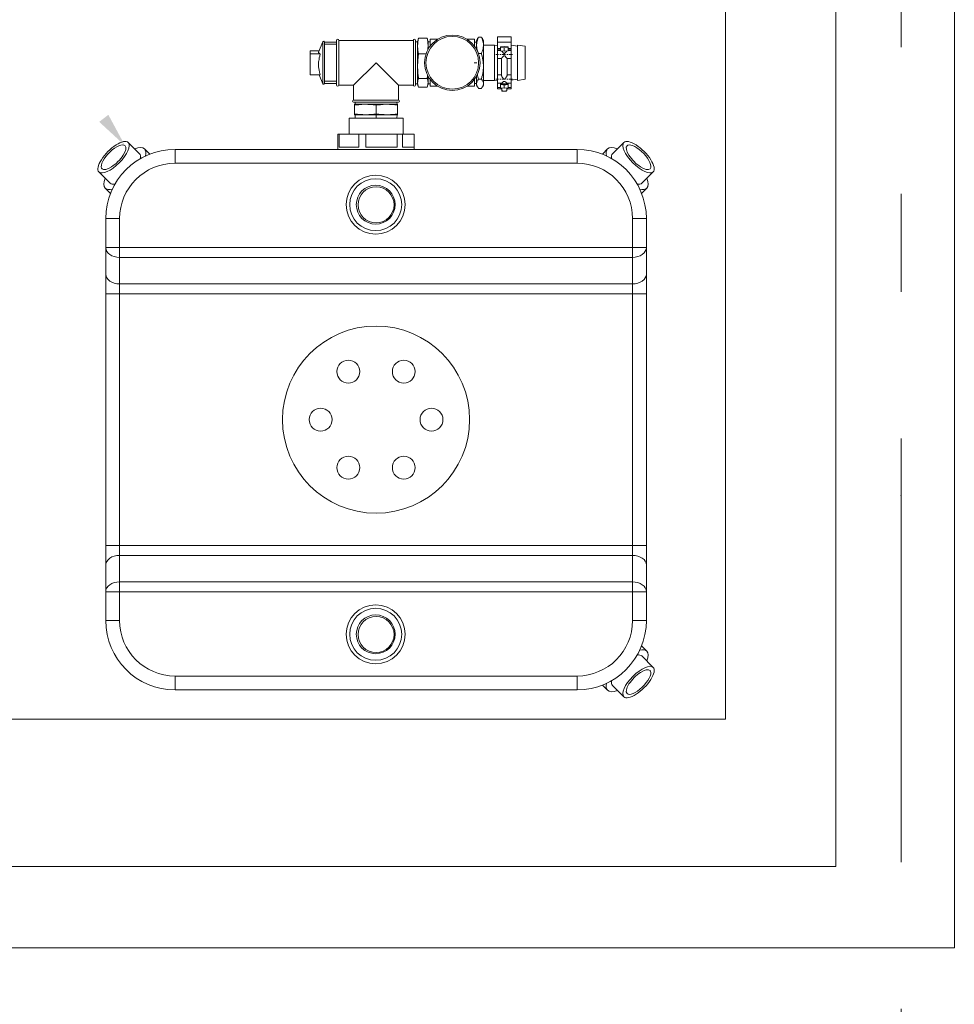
# Model space of a CAD drawing. Header units: millimetres. Extents: x -70269 to 35056, y -51814 to 48966.
# Tile 212 of 220: x -28812 to -27463, y 28129 to 29549. Entities that reach past the tile are written whole.
import ezdxf

# ---------------------------------------------------------------- set-up
doc = ezdxf.new("R2010")
doc.units = ezdxf.units.MM
for name, pattern in [('DASHDOT', [1, 0.5, -0.25, 0, -0.25]), ('Przerywana', [48, 24, -24]), ('Przerywana podwójnie', [109.361107, 52.916665, -21.166666, 14.111111, -21.166666])]:
    doc.linetypes.add(name, pattern=pattern)
for name, color, linetype, lineweight, true_color in [('00 - nowa technologia myjni_Nr_pióra__246', 7, 'Continuous', 20, 0x1db3b3), ('00 - nowa technologia myjni_Nr_pióra__95', 7, 'Continuous', 20, 0x7c7c7c), ('103-Z Zakres opracowania_Nr_pióra__95', 7, 'Continuous', 140, 0x7c7c7c), ('410-K Osie główne_Nr_pióra__95', 7, 'Continuous', 20, 0x7c7c7c), ('420-K Ściany_Nr_pióra__95', 7, 'Continuous', 20, 0x7c7c7c), ('Nowe_460 - Stropy_Nr_pióra__95', 7, 'Continuous', 13, 0x7c7c7c)]:
    doc.layers.add(name, color=color, linetype=linetype, lineweight=lineweight, true_color=true_color)
doc.layers.add('201-A Ppoż_Nr_pióra__31', color=1, linetype='Continuous', lineweight=30)
doc.layers.add('XREF', color=8, linetype='Continuous', lineweight=9)
doc.linetypes.add('PPOZ REI 60', pattern='A,0,[1,A.01 RZUT PARTERU1.Shx,S=1.984127,R=0,X=0,Y=0],-400,0', length=400)

# ---------------------------------------------------------------- blocks, each defined once
blk = doc.blocks.new('parter 2025.10.15')
at = {"layer": '00 - nowa technologia myjni_Nr_pióra__246', "linetype": 'Continuous', "lineweight": 5}
blk.add_hatch(color=8, dxfattribs=at).paths.add_polyline_path([(977.7, 2396.99), (976.38, 2395.97), (980.11, 2392.53)])
at = {"layer": '00 - nowa technologia myjni_Nr_pióra__95', "color": 8, "linetype": 'Continuous', "lineweight": 5}
for p, q in [((1008.03, 2406.04), (1008.63, 2407.53)), ((1008.63, 2407.53), (1008.63, 2401.65)), ((1008.86, 2407.48), (1008.86, 2401.7)), ((1010.62, 2407.48), (1008.86, 2407.48)), ((1008.99, 2407.18), (1010.62, 2407.18)), ((1010.62, 2407.34), (1010.62, 2407.73)), ((1010.62, 2401.27), (1010.62, 2407.34)), ((1010.94, 2407.34), (1010.94, 2407.73)), ((1010.94, 2407.73), (1016.32, 2407.73)), ((1010.94, 2401.27), (1010.94, 2407.34)), ((1016.32, 2407.73), (1021.7, 2407.73)), ((1021.7, 2407.34), (1021.7, 2407.73)), ((1021.7, 2401.27), (1021.7, 2407.34)), ((1022.02, 2407.34), (1022.02, 2407.73)), ((1022.02, 2407.52), (1022.32, 2407.53)), ((1022.02, 2401.27), (1022.02, 2407.34)), ((1022.32, 2407.6), (1022.38, 2407.82)), ((1022.32, 2406.91), (1022.32, 2407.6)), ((1022.45, 2408.04), (1023.69, 2408.04)), ((1023.82, 2407.6), (1023.76, 2407.82)), ((1023.82, 2406.91), (1023.82, 2407.6)), ((1024.12, 2407.52), (1023.82, 2407.53)), ((1024.12, 2407.9), (1024.12, 2406.9)), ((1025.21, 2407.9), (1024.12, 2407.9)), ((1030.52, 2407.9), (1029.43, 2407.9)), ((1030.52, 2407.9), (1030.52, 2406.9)), ((1030.82, 2407.48), (1030.52, 2407.48)), ((1030.82, 2407.73), (1030.96, 2407.98)), ((1030.82, 2407.73), (1030.82, 2406.44)), ((1031.12, 2408.21), (1031.52, 2408.21)), ((1031.82, 2407.73), (1031.67, 2407.98)), ((1031.82, 2407.73), (1031.82, 2405.59)), ((1033.42, 2407.05), (1031.82, 2407.05)), ((1033.42, 2407.05), (1033.42, 2405.36)), ((1033.82, 2406.99), (1033.42, 2407.05)), ((1033.82, 2408.25), (1033.82, 2407.47)), ((1035.82, 2408.25), (1033.82, 2408.25)), ((1035.82, 2407.47), (1033.82, 2407.47)), ((1033.82, 2407.47), (1033.82, 2406.56)), ((1035.82, 2408.25), (1035.82, 2407.42)), ((1035.82, 2407.47), (1035.82, 2406.56)), ((1036.72, 2406.9), (1035.82, 2407.02)), ((1036.72, 2407.05), (1036.72, 2405.36)), ((1037.82, 2406.9), (1036.72, 2407.05)), ((1006.82, 2405.77), (1006.82, 2406.24)), ((1008.11, 2406.24), (1006.82, 2406.24)), ((1006.82, 2402.76), (1006.82, 2405.77)), ((1008.28, 2405.77), (1006.82, 2405.77)), ((1022.32, 2404.02), (1022.32, 2406.91)), ((1022.45, 2405.79), (1023.53, 2405.79)), ((1023.82, 2406.44), (1023.82, 2406.91)), ((1031.1, 2405.8), (1031.12, 2405.85)), ((1031.12, 2405.85), (1031.52, 2405.85)), ((1031.82, 2405.59), (1031.82, 2401.27)), ((1034.27, 2406.56), (1033.82, 2406.56)), ((1033.82, 2406.56), (1033.82, 2406.38)), ((1033.82, 2406.29), (1033.82, 2406.38)), ((1034.27, 2406.38), (1033.82, 2406.38)), ((1034.27, 2406.29), (1033.82, 2406.29)), ((1033.82, 2406.29), (1033.82, 2405.09)), ((1034.82, 2406.85), (1034.27, 2406.8)), ((1034.27, 2406.8), (1034.27, 2406.7)), ((1034.27, 2406.21), (1034.27, 2406.7)), ((1034.27, 2406.7), (1034.82, 2406.65)), ((1034.27, 2406.21), (1034.82, 2406.16)), ((1035.37, 2406.8), (1034.82, 2406.85)), ((1034.82, 2406.65), (1035.37, 2406.7)), ((1034.82, 2406.16), (1034.82, 2406.65)), ((1034.82, 2406.16), (1035.37, 2406.21)), ((1035.37, 2406.7), (1035.37, 2406.8)), ((1035.37, 2406.21), (1035.37, 2406.7)), ((1035.82, 2406.56), (1035.37, 2406.56)), ((1035.82, 2406.38), (1035.37, 2406.38)), ((1035.82, 2406.29), (1035.37, 2406.29)), ((1035.82, 2406.56), (1035.82, 2406.38)), ((1035.82, 2406.29), (1035.82, 2406.38)), ((1035.82, 2406.29), (1035.82, 2405.09)), ((1037.82, 2406.9), (1037.82, 2405.31)), ((1016.32, 2404.5), (1013.09, 2401.27)), ((1016.32, 2404.5), (1017.87, 2402.95)), ((1033.42, 2405.36), (1033.42, 2401.95)), ((1033.82, 2405.09), (1033.82, 2402.74)), ((1034.42, 2405.09), (1033.82, 2405.09)), ((1034.42, 2402.66), (1034.42, 2405.1)), ((1034.74, 2405.5), (1034.9, 2405.5)), ((1035.22, 2402.66), (1035.22, 2405.1)), ((1035.82, 2405.09), (1035.22, 2405.09)), ((1035.82, 2405.09), (1035.82, 2402.73)), ((1036.72, 2405.36), (1036.72, 2401.95)), ((1037.82, 2405.31), (1037.82, 2402.11)), ((1008.28, 2402.76), (1006.82, 2402.76)), ((1008.11, 2402.76), (1008.63, 2401.47)), ((1017.87, 2402.95), (1019.55, 2401.27)), ((1022.32, 2402.61), (1022.32, 2404.02)), ((1008.63, 2401.65), (1008.63, 2401.47)), ((1008.86, 2401.7), (1008.86, 2401.52)), ((1010.62, 2401.52), (1008.86, 2401.52)), ((1008.99, 2401.82), (1010.62, 2401.82)), ((1022.02, 2401.48), (1022.32, 2401.47)), ((1022.32, 2401.61), (1022.32, 2402.61)), ((1022.32, 2401.4), (1022.32, 2401.61)), ((1022.32, 2401.4), (1022.38, 2401.18)), ((1022.43, 2402.35), (1022.45, 2402.25)), ((1022.45, 2402.25), (1023.69, 2402.25)), ((1023.7, 2402.35), (1023.69, 2402.25)), ((1023.82, 2401.4), (1023.76, 2401.18)), ((1023.82, 2401.61), (1023.82, 2402.56)), ((1023.82, 2401.4), (1023.82, 2401.61)), ((1024.12, 2401.48), (1023.82, 2401.47)), ((1024.12, 2402.1), (1024.12, 2401.1)), ((1030.52, 2402.1), (1030.52, 2401.1)), ((1030.82, 2401.52), (1030.52, 2401.52)), ((1030.82, 2402.56), (1030.82, 2401.27)), ((1031.12, 2402.15), (1031.52, 2402.15)), ((1033.42, 2401.95), (1031.82, 2401.95)), ((1033.82, 2402.01), (1033.42, 2401.95)), ((1033.82, 2402.74), (1033.82, 2401.54)), ((1034.42, 2402.74), (1033.82, 2402.74)), ((1033.82, 2401.54), (1033.82, 2400.93)), ((1034.47, 2401.54), (1033.82, 2401.54)), ((1034.27, 2401.51), (1034.27, 2401.41)), ((1034.27, 2401.36), (1034.27, 2401.41)), ((1034.54, 2401.34), (1034.27, 2401.36)), ((1034.27, 2400.87), (1034.27, 2401.36)), ((1034.47, 2401.55), (1034.47, 2401.51)), ((1034.82, 2401.32), (1034.54, 2401.34)), ((1035.09, 2401.34), (1034.82, 2401.32)), ((1035.37, 2401.36), (1035.09, 2401.34)), ((1035.17, 2401.55), (1035.17, 2401.51)), ((1035.82, 2401.54), (1035.17, 2401.54)), ((1035.82, 2402.74), (1035.22, 2402.74)), ((1035.37, 2401.51), (1035.37, 2401.41)), ((1035.37, 2401.46), (1035.37, 2401.41)), ((1035.37, 2401.41), (1035.37, 2401.36)), ((1035.37, 2400.87), (1035.37, 2401.36)), ((1035.82, 2402.74), (1035.82, 2401.54)), ((1036.72, 2402.11), (1035.82, 2401.98)), ((1035.82, 2401.54), (1035.82, 2400.93)), ((1037.82, 2402.11), (1036.72, 2401.95)), ((1010.94, 2401.27), (1013.09, 2401.27)), ((1013.09, 2399.12), (1013.09, 2401.27)), ((1019.55, 2399.12), (1019.55, 2401.27)), ((1019.55, 2401.27), (1021.7, 2401.27)), ((1022.45, 2400.96), (1023.69, 2400.96)), ((1025.21, 2401.1), (1024.12, 2401.1)), ((1030.52, 2401.1), (1029.43, 2401.1)), ((1030.82, 2401.27), (1030.96, 2401.02)), ((1031.12, 2400.79), (1031.52, 2400.79)), ((1031.82, 2401.27), (1031.67, 2401.02)), ((1033.82, 2400.93), (1033.82, 2400.75)), ((1033.82, 2400.93), (1034.27, 2400.93)), ((1034.47, 2400.75), (1033.82, 2400.75)), ((1034.82, 2400.82), (1034.27, 2400.87)), ((1034.47, 2400.85), (1034.47, 2400.47)), ((1034.52, 2400.42), (1034.47, 2400.47)), ((1034.82, 2400.82), (1034.82, 2401.32)), ((1035.37, 2400.87), (1034.82, 2400.82)), ((1035.12, 2400.42), (1035.16, 2400.47)), ((1035.17, 2400.85), (1035.17, 2400.47)), ((1035.82, 2400.75), (1035.17, 2400.75)), ((1035.37, 2400.93), (1035.82, 2400.93)), ((1035.82, 2400.93), (1035.82, 2400.75)), ((1017.87, 2399.12), (1013.09, 2399.12)), ((1017.87, 2398.8), (1013.09, 2398.8)), ((1013.6, 2398.5), (1013.22, 2398.5)), ((1013.22, 2398.38), (1013.22, 2398.5)), ((1013.3, 2398.8), (1013.29, 2398.5)), ((1014.77, 2398.5), (1013.6, 2398.5)), ((1017.87, 2398.5), (1014.77, 2398.5)), ((1019.55, 2399.12), (1017.87, 2399.12)), ((1019.55, 2398.8), (1017.87, 2398.8)), ((1019.42, 2398.5), (1017.87, 2398.5)), ((1019.34, 2398.8), (1019.35, 2398.5)), ((1019.42, 2398.5), (1019.42, 2398.37)), ((1013.22, 2398.38), (1013.22, 2398.37)), ((1013.22, 2397.13), (1013.22, 2398.37)), ((1013.22, 2397.12), (1013.22, 2397.13)), ((1013.22, 2397), (1013.22, 2397.12)), ((1016.32, 2397.13), (1016.32, 2398.37)), ((1019.42, 2397.13), (1019.42, 2398.37)), ((1019.42, 2397.13), (1019.42, 2397)), ((1012.42, 2396.5), (1016.92, 2396.5)), ((1012.42, 2396.5), (1012.42, 2394.2)), ((1013.6, 2397), (1013.22, 2397)), ((1013.31, 2396.5), (1013.29, 2397)), ((1014.77, 2397), (1013.6, 2397)), ((1017.87, 2397), (1014.77, 2397)), ((1016.92, 2396.5), (1020.22, 2396.5)), ((1019.42, 2397), (1017.87, 2397)), ((1019.33, 2396.5), (1019.35, 2397)), ((1020.22, 2396.5), (1020.22, 2394.2)), ((982.21, 2391.36), (980.57, 2392.99)), ((1010.83, 2394.2), (1010.99, 2394.2)), ((1010.83, 2392.3), (1010.83, 2394.2)), ((1013.86, 2394.2), (1010.99, 2394.2)), ((1010.99, 2392.3), (1010.99, 2394.2)), ((1013.86, 2394.2), (1014.83, 2394.2)), ((1013.86, 2392.3), (1013.86, 2394.2)), ((1014.83, 2394.2), (1019.35, 2394.2)), ((1014.83, 2392.3), (1014.83, 2394.2)), ((1019.35, 2394.2), (1020.16, 2394.2)), ((1019.35, 2392.3), (1019.35, 2394.2)), ((1020.16, 2394.2), (1021.81, 2394.2)), ((1020.16, 2392.3), (1020.16, 2394.2)), ((1021.81, 2392.3), (1021.81, 2394.2)), ((1050.43, 2391.36), (1052.07, 2392.99)), ((983.67, 2391.31), (982.91, 2392.06)), ((987.32, 2390), (987.32, 2392)), ((987.32, 2392), (1045.32, 2392)), ((1010.83, 2392.3), (1010.82, 2392.3)), ((1010.82, 2392.3), (1010.82, 2392)), ((1013.86, 2392.3), (1010.99, 2392.3)), ((1017.17, 2392.3), (1014.83, 2392.3)), ((1019.35, 2392.3), (1017.17, 2392.3)), ((1021.82, 2392.3), (1020.16, 2392.3)), ((1021.82, 2392.3), (1021.82, 2392)), ((1045.32, 2390), (1045.32, 2392)), ((1048.97, 2391.31), (1049.73, 2392.06)), ((987.32, 2390), (1045.32, 2390)), ((977.96, 2387.11), (976.33, 2388.75)), ((1054.68, 2387.11), (1056.31, 2388.75)), ((978.01, 2385.65), (977.26, 2386.41)), ((1054.49, 2385.99), (1054.49, 2385.99)), ((1054.63, 2385.65), (1055.38, 2386.41)), ((979.32, 2382), (977.32, 2382)), ((977.32, 2377.83), (977.32, 2382)), ((979.32, 2377.83), (979.32, 2382)), ((1053.32, 2382), (1053.32, 2377.83)), ((1053.32, 2382), (1055.32, 2382)), ((1055.32, 2382), (1055.32, 2377.83)), ((1055.32, 2382), (1055.32, 2324)), ((1055.32, 2382), (1055.32, 2324)), ((1055.32, 2382), (1055.32, 2324)), ((1055.32, 2382), (1055.32, 2324)), ((979.32, 2377.83), (977.32, 2377.83)), ((977.32, 2374), (977.32, 2377.83)), ((979.32, 2377.83), (1053.32, 2377.83)), ((979.32, 2376.41), (979.32, 2377.83)), ((1053.32, 2376.41), (1053.32, 2377.83)), ((1053.32, 2377.83), (1055.32, 2377.83)), ((1055.32, 2377.83), (1055.32, 2377.83)), ((1055.32, 2377.83), (1055.32, 2374)), ((979.32, 2376.41), (1053.32, 2376.41)), ((979.32, 2372.59), (979.32, 2376.41)), ((1053.32, 2376.41), (1053.32, 2372.59)), ((977.32, 2374), (977.32, 2371.17)), ((1055.32, 2371.17), (1055.32, 2374)), ((979.32, 2372.59), (1053.32, 2372.59)), ((979.32, 2372.59), (979.32, 2371.17)), ((1053.32, 2371.17), (1053.32, 2372.59)), ((977.32, 2334.83), (977.32, 2371.17)), ((979.32, 2371.17), (977.32, 2371.17)), ((979.32, 2371.17), (1053.32, 2371.17)), ((979.32, 2334.83), (979.32, 2371.17)), ((1053.32, 2371.17), (1053.32, 2334.83)), ((1053.32, 2371.17), (1055.32, 2371.17)), ((1055.32, 2371.17), (1055.32, 2334.83)), ((977.32, 2334.83), (977.32, 2332)), ((979.32, 2334.83), (977.32, 2334.83)), ((979.32, 2334.83), (1053.32, 2334.83)), ((979.32, 2334.83), (979.32, 2333.41)), ((1053.32, 2333.41), (1053.32, 2334.83)), ((1053.32, 2334.83), (1055.32, 2334.83)), ((1055.32, 2332), (1055.32, 2334.83)), ((979.32, 2333.41), (1053.32, 2333.41)), ((979.32, 2329.59), (979.32, 2333.41)), ((1053.32, 2333.41), (1053.32, 2329.59)), ((977.32, 2328.17), (977.32, 2332)), ((1055.32, 2332), (1055.32, 2328.17)), ((979.32, 2328.17), (979.32, 2329.59)), ((979.32, 2329.59), (1053.32, 2329.59)), ((1053.32, 2328.17), (1053.32, 2329.59)), ((977.32, 2324), (977.32, 2328.17)), ((979.32, 2328.17), (977.32, 2328.17)), ((979.32, 2328.17), (1053.32, 2328.17)), ((979.32, 2324), (979.32, 2328.17)), ((1053.32, 2328.17), (1053.32, 2324)), ((1053.32, 2328.17), (1055.32, 2328.17)), ((1055.32, 2328.17), (1055.32, 2324)), ((1055.32, 2328.17), (1055.32, 2328.17)), ((979.32, 2324), (977.32, 2324)), ((1053.32, 2324), (1055.32, 2324)), ((1054.63, 2320.35), (1055.38, 2319.59)), ((1054.68, 2318.89), (1056.31, 2317.25)), ((1045.32, 2316), (987.32, 2316)), ((987.32, 2316), (987.32, 2314)), ((1045.32, 2316), (1045.32, 2314)), ((1048.97, 2314.69), (1049.73, 2313.94)), ((1045.32, 2314), (987.32, 2314)), ((1045.32, 2314), (987.32, 2314)), ((1045.32, 2314), (987.32, 2314)), ((1045.32, 2314), (987.32, 2314)), ((1045.32, 2314), (987.32, 2314)), ((1050.43, 2314.64), (1052.07, 2313.01))]:
    blk.add_line(p, q, dxfattribs=at)
at = {"layer": '00 - nowa technologia myjni_Nr_pióra__95', "color": 8, "linetype": 'DASHDOT', "lineweight": 5}
for p, q in [((1036.02, 2405.69), (1033.62, 2405.69)), ((1030.85, 2404.5), (1030.49, 2404.5)), ((1036.02, 2402.14), (1033.62, 2402.14)), ((1016.32, 2396.44), (1016.32, 2397.19))]:
    blk.add_line(p, q, dxfattribs=at)
at = {"layer": '00 - nowa technologia myjni_Nr_pióra__95', "color": 8, "linetype": 'Continuous', "lineweight": 5}
for points in [[(1022.45, 2408.04), (1022.39, 2407.74), (1022.35, 2407.47), (1022.34, 2407.32), (1022.33, 2407.19), (1022.32, 2407.05), (1022.32, 2406.91)], [(1023.82, 2406.91), (1023.82, 2407.02), (1023.8, 2407.29), (1023.77, 2407.57), (1023.74, 2407.8), (1023.69, 2408.04)], [(1031.12, 2405.85), (1031.04, 2406.03), (1030.98, 2406.2), (1030.93, 2406.36), (1030.88, 2406.56), (1030.85, 2406.75), (1030.83, 2406.94), (1030.83, 2407.1), (1030.84, 2407.27), (1030.86, 2407.43), (1030.9, 2407.6), (1030.95, 2407.78), (1031.02, 2407.97), (1031.1, 2408.17), (1031.12, 2408.21)], [(1031.12, 2408.21), (1031.03, 2408.09), (1030.96, 2407.98)], [(1031.52, 2405.85), (1031.59, 2406.03), (1031.66, 2406.2), (1031.71, 2406.36), (1031.76, 2406.56), (1031.79, 2406.75), (1031.81, 2406.94), (1031.81, 2407.1), (1031.8, 2407.27), (1031.77, 2407.43), (1031.74, 2407.6), (1031.69, 2407.78), (1031.62, 2407.97), (1031.54, 2408.17), (1031.52, 2408.21)], [(1031.52, 2408.21), (1031.6, 2408.09), (1031.67, 2407.98)], [(1008.28, 2405.77), (1008.17, 2405.83), (1008.1, 2405.88), (1008.06, 2405.92), (1008.04, 2405.95), (1008.02, 2405.98), (1008.02, 2406.01)], [(1008.02, 2404.27), (1008.02, 2404.44), (1008.04, 2404.62), (1008.06, 2404.8), (1008.09, 2404.98), (1008.13, 2405.19), (1008.19, 2405.46), (1008.28, 2405.77)], [(1022.32, 2406.91), (1022.32, 2406.8), (1022.33, 2406.54), (1022.37, 2406.25), (1022.4, 2406.03), (1022.45, 2405.79)], [(1022.45, 2405.79), (1022.39, 2405.32), (1022.35, 2404.89), (1022.34, 2404.67), (1022.33, 2404.45), (1022.32, 2404.24), (1022.32, 2404.02)], [(1031.55, 2405.75), (1031.62, 2405.46), (1031.69, 2405.17), (1031.74, 2404.9), (1031.77, 2404.66), (1031.79, 2404.43), (1031.81, 2404.2), (1031.81, 2403.97), (1031.8, 2403.74), (1031.79, 2403.5), (1031.76, 2403.25), (1031.72, 2403), (1031.67, 2402.73), (1031.6, 2402.45), (1031.52, 2402.15)], [(1034.47, 2406.19), (1034.48, 2406.16), (1034.5, 2406.13), (1034.54, 2406.06), (1034.59, 2406), (1034.62, 2405.96), (1034.66, 2405.92), (1034.71, 2405.88), (1034.73, 2405.87), (1034.76, 2405.86), (1034.79, 2405.85), (1034.82, 2405.85)], [(1035.16, 2406.19), (1035.15, 2406.16), (1035.14, 2406.13), (1035.1, 2406.06), (1035.05, 2406), (1035.01, 2405.96), (1034.97, 2405.92), (1034.93, 2405.88), (1034.9, 2405.87), (1034.88, 2405.86), (1034.85, 2405.85), (1034.82, 2405.85)], [(1008.28, 2402.76), (1008.22, 2402.96), (1008.17, 2403.14), (1008.1, 2403.45), (1008.06, 2403.69), (1008.04, 2403.91), (1008.02, 2404.09), (1008.02, 2404.27)], [(1034.74, 2405.5), (1034.53, 2405.25), (1034.46, 2405.18), (1034.44, 2405.14), (1034.42, 2405.12), (1034.42, 2405.1)], [(1034.9, 2405.5), (1035.11, 2405.25), (1035.18, 2405.18), (1035.2, 2405.14), (1035.22, 2405.12), (1035.22, 2405.1)], [(1022.32, 2404.02), (1022.32, 2403.85), (1022.33, 2403.43), (1022.37, 2402.98), (1022.4, 2402.68), (1022.43, 2402.35)], [(1022.45, 2402.25), (1022.39, 2402.08), (1022.35, 2401.93), (1022.33, 2401.76), (1022.32, 2401.61)], [(1022.32, 2401.61), (1022.32, 2401.55), (1022.33, 2401.39), (1022.37, 2401.23), (1022.38, 2401.18)], [(1023.82, 2401.61), (1023.82, 2401.67), (1023.8, 2401.83), (1023.77, 2401.99), (1023.74, 2402.12), (1023.69, 2402.25)], [(1023.76, 2401.18), (1023.79, 2401.29), (1023.81, 2401.45), (1023.82, 2401.61)], [(1030.96, 2401.02), (1030.93, 2401.08), (1030.88, 2401.2), (1030.85, 2401.31), (1030.83, 2401.41), (1030.83, 2401.51), (1030.84, 2401.6), (1030.86, 2401.7), (1030.9, 2401.8), (1030.95, 2401.9), (1031.02, 2402.01), (1031.12, 2402.15)], [(1031.67, 2401.02), (1031.71, 2401.08), (1031.76, 2401.2), (1031.79, 2401.31), (1031.81, 2401.41), (1031.81, 2401.51), (1031.8, 2401.6), (1031.77, 2401.7), (1031.74, 2401.8), (1031.69, 2401.9), (1031.62, 2402.01), (1031.52, 2402.15)], [(1034.74, 2402.14), (1034.66, 2402.24), (1034.59, 2402.33), (1034.53, 2402.43), (1034.47, 2402.52), (1034.45, 2402.57), (1034.43, 2402.6), (1034.42, 2402.63), (1034.42, 2402.66)], [(1034.82, 2401.81), (1034.79, 2401.81), (1034.76, 2401.8), (1034.73, 2401.79), (1034.7, 2401.78), (1034.67, 2401.75), (1034.61, 2401.71), (1034.55, 2401.65), (1034.51, 2401.61), (1034.48, 2401.57), (1034.47, 2401.55), (1034.47, 2401.55)], [(1034.82, 2401.81), (1034.85, 2401.81), (1034.88, 2401.8), (1034.91, 2401.79), (1034.94, 2401.78), (1034.97, 2401.75), (1035.03, 2401.71), (1035.08, 2401.65), (1035.13, 2401.61), (1035.16, 2401.57), (1035.17, 2401.55), (1035.17, 2401.55)], [(1034.9, 2402.14), (1034.97, 2402.24), (1035.05, 2402.33), (1035.11, 2402.43), (1035.17, 2402.52), (1035.19, 2402.57), (1035.2, 2402.6), (1035.21, 2402.63), (1035.22, 2402.66)], [(1031.12, 2400.79), (1031.03, 2400.91), (1030.96, 2401.02)], [(1031.52, 2400.79), (1031.6, 2400.91), (1031.67, 2401.02)], [(1014.77, 2398.5), (1014.62, 2398.5), (1014.25, 2398.48), (1013.86, 2398.45), (1013.55, 2398.42), (1013.22, 2398.37)], [(1016.32, 2398.37), (1015.91, 2398.43), (1015.53, 2398.47), (1015.33, 2398.48), (1015.14, 2398.49), (1014.96, 2398.5), (1014.77, 2398.5)], [(1017.87, 2398.5), (1017.72, 2398.5), (1017.35, 2398.48), (1016.96, 2398.45), (1016.65, 2398.42), (1016.32, 2398.37)], [(1019.42, 2398.37), (1019.01, 2398.43), (1018.63, 2398.47), (1018.43, 2398.48), (1018.24, 2398.49), (1018.06, 2398.5), (1017.87, 2398.5)], [(1013.22, 2397.13), (1013.63, 2397.07), (1014.01, 2397.03), (1014.2, 2397.02), (1014.39, 2397.01), (1014.58, 2397), (1014.77, 2397)], [(1014.77, 2397), (1014.92, 2397), (1015.29, 2397.02), (1015.68, 2397.05), (1015.99, 2397.08), (1016.32, 2397.13)], [(1016.32, 2397.13), (1016.73, 2397.07), (1017.11, 2397.03), (1017.3, 2397.02), (1017.49, 2397.01), (1017.68, 2397), (1017.87, 2397)], [(1017.87, 2397), (1018.02, 2397), (1018.39, 2397.02), (1018.78, 2397.05), (1019.09, 2397.08), (1019.42, 2397.13)]]:
    blk.add_lwpolyline(points, dxfattribs=at)
for centre, radius in [((1027.32, 2404.5), 4), ((1027.32, 2404.5), 3.8), ((1016.27, 2384.02), 4.25), ((1016.27, 2384.02), 3.75), ((1016.27, 2384.02), 2.8), ((1016.32, 2384), 2.6), ((1016.32, 2353), 13.5), ((1012.32, 2359.93), 1.65), ((1020.32, 2359.93), 1.65), ((1008.32, 2353), 1.65), ((1024.32, 2353), 1.65), ((1012.32, 2346.07), 1.65), ((1020.32, 2346.07), 1.65), ((1016.27, 2322.02), 4.25), ((1016.27, 2322.02), 3.75), ((1016.27, 2322.02), 2.8), ((1016.32, 2322), 2.6)]:
    blk.add_circle(centre, radius, dxfattribs=at)
for centre, radius, start, end in [((1008.74, 2407.48), 0.12, 0, 157.8228), ((1010.78, 2407.73), 0.16, 0, 180), ((1021.86, 2407.73), 0.16, 0, 180), ((1024.68, 2407.2), 2.38, 159.4565, 164.8434), ((1021.46, 2407.2), 2.38, 15.1566, 20.5435), ((1008.12, 2406.01), 0.0966, 157.1682, 179.539), ((1019.09, 2406.92), 4.73, 353.4666, 359.9386), ((1022.56, 2403.24), 9.33, 15.653, 16.2897), ((1038.91, 2404.44), 8.13, 191.4993, 196.4271), ((1008.74, 2401.52), 0.12, 202.1772, 0), ((1007.94, 2404.4), 15.9, 352.5748, 353.8636), ((1010.78, 2401.27), 0.16, 180, 0), ((1021.86, 2401.27), 0.16, 180, 0), ((1024.68, 2401.8), 2.38, 195.1566, 200.5435), ((1021.46, 2401.8), 2.38, 339.4565, 344.8434), ((1013.09, 2398.96), 0.16, 90, 270), ((1019.55, 2398.96), 0.16, 270, 90), ((987.32, 2382), 10, 90, 180), ((1045.32, 2382), 10, 0, 90), ((987.32, 2382), 8, 90, 180), ((1045.32, 2382), 8, 0, 90), ((987.32, 2324), 10, 180, 270), ((987.32, 2324), 8, 180, 270), ((1045.32, 2324), 8, 270, 0), ((1045.32, 2324), 10, 270, 0)]:
    blk.add_arc(centre, radius, start, end, dxfattribs=at)
for centre, major_axis, ratio, start_param, end_param in [((1034.82, 2405.56), (-0.4, 0), 0.154199, 1.365595, 1.775998), ((1034.82, 2401.51), (0.55, 0), 0.154199, 2.917149, 3.141593), ((1034.82, 2401.51), (0.55, 0), 0.154199, 3.141593, 6.283185), ((1034.82, 2401.41), (0.55, 0), 0.154199, 3.141593, 6.283185), ((1034.82, 2401.51), (0.35, 0), 0.154199, 3.1416, 6.283178), ((1034.82, 2402.2), (-0.4, 0), 0.154199, 1.365595, 1.775998), ((1034.82, 2401.51), (0.55, 0), 0.154199, 0, 0.224444), ((1034.82, 2400.47), (-0.35, 0), 0.154199, 0.156709, 2.984883), ((1034.82, 2400.47), (-0.35, 0), 0.154199, 0, 0.156709), ((1034.82, 2400.43), (-0.3, 0), 0.154199, 0.156709, 2.984883), ((1034.82, 2400.47), (-0.35, 0), 0.154199, 2.984883, 3.141593), ((978.45, 2390.87), (2.12, 2.12), 0.382683, 0, 3.141593), ((978.45, 2390.87), (2.12, 2.12), 0.382683, 3.141593, 6.283185), ((978.45, 2390.87), (1.66, 1.66), 0.382683, 6.283179, 9.290268), ((1054.19, 2390.87), (2.12, -2.12), 0.382683, 3.141593, 6.283185), ((1054.19, 2390.87), (2.12, -2.12), 0.382683, 0, 3.141593), ((1054.19, 2390.87), (1.66, -1.66), 0.382683, 6.283179, 9.290268), ((978.45, 2390.87), (1.66, 1.66), 0.382683, 3.141586, 6.283179), ((980.08, 2389.24), (2.83, 2.83), 0.382683, 0, 0.722734), ((980.08, 2389.24), (2.83, 2.83), 0.382683, 5.71806, 6.283185), ((1052.55, 2389.24), (2.83, -2.83), 0.382683, 3.141593, 3.705798), ((1052.55, 2389.24), (2.83, -2.83), 0.382683, 2.418859, 3.141593), ((1054.19, 2390.87), (1.66, -1.66), 0.382683, 3.141586, 6.283179), ((1054.19, 2390.87), (1.66, -1.66), 0.382683, 3.007082, 3.141586), ((980.08, 2389.24), (2.12, 2.12), 0.382683, 5.758746, 6.283185), ((1052.55, 2389.24), (2.12, -2.12), 0.382683, 3.141593, 3.666053), ((978.45, 2390.87), (1.66, 1.66), 0.382683, 3.007082, 3.141586), ((980.08, 2389.24), (2.83, 2.83), 0.382683, 2.418859, 3.141593), ((1052.55, 2389.24), (2.83, -2.83), 0.382683, 0, 0.722734), ((980.08, 2389.24), (2.83, 2.83), 0.382683, 3.141593, 3.706718), ((980.08, 2389.24), (2.12, 2.12), 0.382683, 3.141593, 3.666031), ((1052.55, 2389.24), (2.12, -2.12), 0.382683, 5.758709, 6.283185), ((1052.55, 2389.24), (2.83, -2.83), 0.382683, 5.718959, 6.283185), ((979.32, 2377.83), (2, 0), 0.707107, 3.141593, 4.712389), ((1053.32, 2377.83), (-2, 0), 0.707107, 1.570796, 3.141593), ((979.32, 2374), (2, 0), 0.707107, 3.141593, 4.712389), ((1053.32, 2374), (-2, 0), 0.707107, 1.570796, 3.141593), ((979.32, 2332), (2, 0), 0.707107, 1.570796, 3.141593), ((1053.32, 2332), (-2, 0), 0.707107, 3.141593, 4.712389), ((979.32, 2328.17), (2, 0), 0.707107, 1.570796, 3.141593), ((1053.32, 2328.17), (-2, 0), 0.707107, 3.141593, 4.712389), ((1052.55, 2316.77), (-2.12, -2.12), 0.382683, 3.141593, 3.666182), ((1052.55, 2316.77), (-2.83, -2.83), 0.382683, 3.141593, 3.706722), ((1052.55, 2316.77), (-2.83, -2.83), 0.382683, 2.418859, 3.141593), ((1054.19, 2315.13), (-2.12, -2.12), 0.382683, 3.141593, 6.283185), ((1054.19, 2315.13), (-2.12, -2.12), 0.382683, 0, 3.141593), ((1054.19, 2315.13), (-1.66, -1.66), 0.382683, 3.141586, 6.283179), ((1054.19, 2315.13), (-1.66, -1.66), 0.382683, 6.283179, 9.290268), ((1054.19, 2315.13), (-1.66, -1.66), 0.382683, 3.007082, 3.141586), ((1052.55, 2316.77), (-2.83, -2.83), 0.382683, 5.718056, 6.283185), ((1052.55, 2316.77), (-2.12, -2.12), 0.382683, 5.758686, 6.283185), ((1052.55, 2316.77), (-2.83, -2.83), 0.382683, 0, 0.722734)]:
    blk.add_ellipse(centre, major_axis=major_axis, ratio=ratio, start_param=start_param, end_param=end_param, dxfattribs=at)
at = {"layer": '103-Z Zakres opracowania_Nr_pióra__95', "color": 8, "linetype": 'Przerywana', "lineweight": 5}
blk.add_lwpolyline([(-45.53, 3079.65), (654.37, 3079.65), (654.37, 2747.81), (1099.75, 2747.81), (1099.75, 2276.77), (655.29, 2276.77), (655.29, -103.95), (-45.53, -103.95)], close=True, dxfattribs=at)
at = {"layer": '201-A Ppoż_Nr_pióra__31', "color": 8, "linetype": 'PPOZ REI 60', "lineweight": 5}
for p, q in [((1082.63, 2729.08), (1082.63, 2288.49)), ((1082.63, 2288.49), (641.51, 2288.49))]:
    blk.add_line(p, q, dxfattribs=at)
at = {"layer": '410-K Osie główne_Nr_pióra__95', "color": 8, "linetype": 'Przerywana podwójnie', "lineweight": 5}
for p, q in [((1092.06, 2678.38), (1092.06, 2342.05)), ((1092.06, 2342.05), (1092.06, 2242.05))]:
    blk.add_line(p, q, dxfattribs=at)
blk.add_point((1092.06, 2342.05), dxfattribs=at)
blk.add_point((1092.06, 2342.05), dxfattribs=at)
at = {"layer": '420-K Ściany_Nr_pióra__95', "color": 8, "linetype": 'Continuous', "lineweight": 5, "flags": 128}
for points in [[(1066.75, 2714.77), (1066.75, 2309.77)], [(1099.75, 2276.77), (1099.75, 2714.81)], [(1066.75, 2309.77), (655.25, 2309.77)], [(655.29, 2276.77), (1066.75, 2276.77)], [(1099.75, 2276.77), (1066.75, 2276.77)]]:
    blk.add_lwpolyline(points, dxfattribs=at)
at = {"layer": 'Nowe_460 - Stropy_Nr_pióra__95', "color": 8, "linetype": 'Continuous', "lineweight": 5, "flags": 128}
blk.add_lwpolyline([(1099.75, 2747.25), (655.14, 2747.25), (655.73, 2276.77), (1099.75, 2276.77)], close=True, dxfattribs=at)

msp = doc.modelspace()

# ---------------------------------------------------------------- block references
at = {"layer": 'XREF', "xscale": 10, "yscale": 10, "zscale": 10}
msp.add_blockref('parter 2025.10.15', (-38460.6, 5442.3), dxfattribs=at)

doc.saveas('drawing.dxf')
